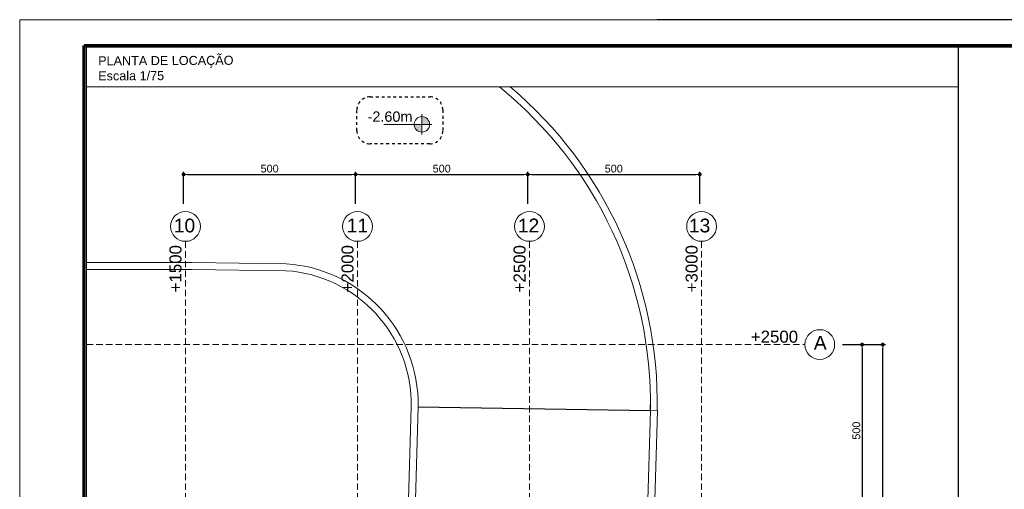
# Model space of a CAD drawing. Header units: millimetres. Extents: x 83 to 471, y -739 to 93.
# Tile 146 of 185: x 129 to 167, y -111 to -93. Entities that reach past the tile are written whole.
import ezdxf
from ezdxf.enums import TextEntityAlignment as Align

# ---------------------------------------------------------------- set-up
doc = ezdxf.new("R2010")
doc.units = ezdxf.units.MM
for name, pattern in [('CYPE_RAYA', [0.225, 0.1125, -0.1125]), ('CYPE_RAYAPUNTOPUNTO', [0.45, 0.225, -0.075, 0, -0.075, 0, -0.075]), ('TRAZO_HUECO', [0.75, 0.5, -0.25])]:
    doc.linetypes.add(name, pattern=pattern)
for name, color, linetype, lineweight in [('__MAGNUS.Cota', 30, 'Continuous', 9), ('__MAGNUS.Margem', 7, 'Continuous', 70), ('__MAGNUS.Selo', 7, 'Continuous', 30), ('A-FLOR', 7, 'Continuous', 9), ('COTA', 7, 'Continuous', 20), ('COTA_FORMAS', 7, 'CYPE_RAYAPUNTOPUNTO', 0), ('COTAS', 250, 'Continuous', 5), ('COTAS_REF_LINHAS', 7, 'Continuous', 20), ('PECA_COMPLETA', 7, 'Continuous', 0)]:
    doc.layers.add(name, color=color, linetype=linetype, lineweight=lineweight)
doc.layers.add('PGCR_Arq_TEXTO', color=7, linetype='Continuous')
doc.styles.add('Arial', font='arial.ttf')
doc.styles.add('Arial Narrow', font='ARIALN.TTF')
doc.dimstyles.new('Copy of UM_75.000000', dxfattribs={"dimtxt": 0.3, "dimasz": 0.15, "dimexe": 0.1, "dimexo": 0.3, "dimgap": 0.07, "dimtad": 1, "dimdec": 0, "dimlfac": 75, "dimzin": 0, "dimdsep": 46, "dimtxsty": 'Arial', "dimblk": 'DOT', "dimcen": 0.09, "dimdle": 0.1, "dimclrd": 30, "dimclre": 30, "dimclrt": 7, "dimadec": 1, "dimazin": 2, "dimtfac": 1, "dimtdec": 0, "dimtofl": 0, "dimtmove": 0, "dimatfit": 3, "dimldrblk": 'DOT', "dimfxl": 1, "dimtolj": 1, "dimarcsym": 0})

# ---------------------------------------------------------------- blocks, each defined once
blk = doc.blocks.new('*U1868')
at = {"layer": '__MAGNUS.Margem', "lineweight": 9}
for p, q in [((-657.92, -12.28), (-657.92, 828.72)), ((-657.92, 828.72), (183.08, 828.72))]:
    blk.add_line(p, q, dxfattribs=at)
at = {"layer": '__MAGNUS.Margem', "linetype": 'Continuous'}
for p, q in [((-632.92, -2.28), (-632.92, 818.72)), ((-632.92, 818.72), (173.08, 818.72))]:
    blk.add_line(p, q, dxfattribs=at)
at = {"layer": '__MAGNUS.Selo', "style": 'Arial Narrow', "width": 1}
for tag, height, p in [('PROPRIETÁRIO', 3.4, (17.21, 48.91)), ('EDIFICAÇÃORESIDENCIAL', 3.4, (17.21, 40.61)), ('ESTRUTURAL', 3.4, (17.8, 20.69)), ('ANTEPROJETO', 2.43, (111.69, 13.5)), ('ARQ01/01', 5.5, (139.44, 9.5)), ('INDICADA', 2.43, (111.53, 8))]:
    blk.add_attdef(tag, text='', height=height, dxfattribs=at).set_placement(p, align=Align.MIDDLE_LEFT)
at = {"layer": '__MAGNUS.Selo', "lineweight": 30, "flags": 104}
for tag, p in [('ENDEREÇODAOBRA', (17.21, 33.54)), ('ENDEREÇODAOBRA', (17.21, 27.87)), ('TÍTULO', (17.21, 10.8))]:
    blk.add_attdef(tag, text='', height=3.4, dxfattribs=at).set_placement(p, align=Align.MIDDLE_LEFT)
blk = doc.blocks.new('_DOT')
at = {"layer": '__MAGNUS.Cota', "linetype": 'ByBlock'}
blk.add_line((-0.5, 0), (-1, 0), dxfattribs=at)
at = {"layer": '__MAGNUS.Cota', "linetype": 'ByBlock', "const_width": 0.5}
blk.add_lwpolyline([(-0.25, 0, 1), (0.25, 0, 1)], format="xyb", close=True, dxfattribs=at)
blk = doc.blocks.new('*D572')
at = {"layer": 'COTAS', "color": 30, "lineweight": -2}
for p, q in [((135.188, -100.087), (135.188, -98.847)), ((135.338, -98.947), (141.704, -98.947)), ((141.854, -100.087), (141.854, -98.847))]:
    blk.add_line(p, q, dxfattribs=at)
at = {"layer": 'Defpoints', "color": 0}
for p in [(141.854, -98.947), (135.188, -100.387), (141.854, -100.387)]:
    blk.add_point(p, dxfattribs=at)
at = {"layer": 'COTAS', "color": 30, "linetype": 'ByBlock', "lineweight": -2, "xscale": 0.15, "yscale": 0.15, "zscale": 0.15, "rotation": 180}
blk.add_blockref('_DOT', (135.188, -98.947), dxfattribs=at)
at = {"layer": 'COTAS', "color": 30, "linetype": 'ByBlock', "lineweight": -2, "xscale": 0.15, "yscale": 0.15, "zscale": 0.15}
blk.add_blockref('_DOT', (141.854, -98.947), dxfattribs=at)
at = {"layer": 'COTAS', "color": 7, "insert": (138.521, -98.724), "char_height": 0.3, "attachment_point": 5, "style": 'Arial'}
blk.add_mtext('\\A1;500', dxfattribs=at)
blk = doc.blocks.new('*D573')
at = {"layer": 'COTAS', "color": 30, "lineweight": -2}
for p, q in [((141.854, -100.087), (141.854, -98.847)), ((142.004, -98.947), (148.371, -98.947)), ((148.521, -100.087), (148.521, -98.847))]:
    blk.add_line(p, q, dxfattribs=at)
at = {"layer": 'Defpoints', "color": 0}
for p in [(148.521, -98.947), (141.854, -100.387), (148.521, -100.387)]:
    blk.add_point(p, dxfattribs=at)
at = {"layer": 'COTAS', "color": 30, "linetype": 'ByBlock', "lineweight": -2, "xscale": 0.15, "yscale": 0.15, "zscale": 0.15, "rotation": 180}
blk.add_blockref('_DOT', (141.854, -98.947), dxfattribs=at)
at = {"layer": 'COTAS', "color": 30, "linetype": 'ByBlock', "lineweight": -2, "xscale": 0.15, "yscale": 0.15, "zscale": 0.15}
blk.add_blockref('_DOT', (148.521, -98.947), dxfattribs=at)
at = {"layer": 'COTAS', "color": 7, "insert": (145.188, -98.724), "char_height": 0.3, "attachment_point": 5, "style": 'Arial'}
blk.add_mtext('\\A1;500', dxfattribs=at)
blk = doc.blocks.new('*D574')
at = {"layer": 'COTAS', "color": 30, "lineweight": -2}
for p, q in [((148.521, -100.087), (148.521, -98.847)), ((148.671, -98.947), (155.038, -98.947)), ((155.188, -100.087), (155.188, -98.847))]:
    blk.add_line(p, q, dxfattribs=at)
at = {"layer": 'Defpoints', "color": 0}
for p in [(155.188, -98.947), (148.521, -100.387), (155.188, -100.387)]:
    blk.add_point(p, dxfattribs=at)
at = {"layer": 'COTAS', "color": 30, "linetype": 'ByBlock', "lineweight": -2, "xscale": 0.15, "yscale": 0.15, "zscale": 0.15, "rotation": 180}
blk.add_blockref('_DOT', (148.521, -98.947), dxfattribs=at)
at = {"layer": 'COTAS', "color": 30, "linetype": 'ByBlock', "lineweight": -2, "xscale": 0.15, "yscale": 0.15, "zscale": 0.15}
blk.add_blockref('_DOT', (155.188, -98.947), dxfattribs=at)
at = {"layer": 'COTAS', "color": 7, "insert": (151.854, -98.724), "char_height": 0.3, "attachment_point": 5, "style": 'Arial'}
blk.add_mtext('\\A1;500', dxfattribs=at)
blk = doc.blocks.new('*D575')
at = {"layer": 'COTAS', "color": 30, "lineweight": -2}
for p, q in [((160.714, -105.539), (161.578, -105.539)), ((161.478, -105.689), (161.478, -112.055)), ((160.714, -112.205), (161.578, -112.205))]:
    blk.add_line(p, q, dxfattribs=at)
at = {"layer": 'Defpoints', "color": 0}
for p in [(160.414, -105.539), (160.414, -112.205), (161.478, -112.205)]:
    blk.add_point(p, dxfattribs=at)
at = {"layer": 'COTAS', "color": 30, "linetype": 'ByBlock', "lineweight": -2, "xscale": 0.15, "yscale": 0.15, "zscale": 0.15}
for p, rotation in [((161.478, -105.539), 90), ((161.478, -112.205), 270)]:
    blk.add_blockref('_DOT', p, dxfattribs=dict(at, rotation=rotation))
at = {"layer": 'COTAS', "color": 7, "insert": (161.255, -108.872), "char_height": 0.3, "attachment_point": 5, "rotation": 90, "style": 'Arial'}
blk.add_mtext('\\A1;500', dxfattribs=at)
blk = doc.blocks.new('*D586')
at = {"layer": 'COTAS', "color": 30, "lineweight": -2}
for p, q in [((160.714, -105.539), (162.378, -105.539)), ((162.278, -138.722), (162.278, -105.689)), ((160.76, -138.872), (162.378, -138.872))]:
    blk.add_line(p, q, dxfattribs=at)
at = {"layer": 'Defpoints', "color": 0}
for p in [(160.414, -105.539), (162.278, -105.539), (160.46, -138.872)]:
    blk.add_point(p, dxfattribs=at)
at = {"layer": 'COTAS', "color": 30, "linetype": 'ByBlock', "lineweight": -2, "xscale": 0.15, "yscale": 0.15, "zscale": 0.15}
for p, rotation in [((162.278, -105.539), 90), ((162.278, -138.872), 270)]:
    blk.add_blockref('_DOT', p, dxfattribs=dict(at, rotation=rotation))
at = {"layer": 'COTAS', "color": 7, "insert": (162.055, -122.205), "char_height": 0.3, "attachment_point": 5, "rotation": 90, "style": 'Arial'}
blk.add_mtext('\\A1;2500', dxfattribs=at)
blk = doc.blocks.new('ililil')
at = {"layer": 'COTA', "linetype": 'ByBlock'}
h = blk.add_hatch(color=1, dxfattribs=at)
h.dxf.hatch_style = 1
h.paths.add_polyline_path([(0.1125, 0), (0, 0), (0, -0.1125, 0.414213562), (0.1125, 0)])
h.paths.add_polyline_path([(0, 0), (0, 0.1125, 0.414213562), (-0.1125, 0), (0, 0)])
at = {"layer": 'COTA', "color": 1}
for p, q in [((0, 0.14625), (0, -0.551175)), ((0.14625, 0), (-0.14625, 0))]:
    blk.add_line(p, q, dxfattribs=at)
at = {"layer": 'COTA', "color": 1, "linetype": 'ByBlock'}
blk.add_circle((0, 0), 0.1125, dxfattribs=at)

msp = doc.modelspace()

# ---------------------------------------------------------------- linework, layer by layer
for p, q in [((212.93664, -92.95326), (153.53664, -92.95326)), ((212.93664, -92.95326), (163.64077, -92.95326)), ((165.19852, -94.01822), (165.19852, -175.3584)), ((144.27658, -107.95244), (153.28078, -108.09661))]:
    msp.add_line(p, q)
at = {"layer": 'A-FLOR'}
for p, q in [((131.4287, -102.35818), (135.51755, -102.35951)), ((131.4287, -102.62485), (135.51798, -102.62617)), ((131.4287, -102.62485), (135.51682, -102.62617)), ((135.51755, -102.35949), (139.15758, -102.40964)), ((135.51682, -102.62617), (139.14716, -102.67619)), ((153.27201, -107.55032), (153.28078, -108.09661)), ((144.00992, -107.94817), (142.09636, -170.73006)), ((144.27658, -107.95244), (142.36008, -170.83081)), ((153.54744, -108.10088), (151.71157, -168.33418)), ((152.06602, -147.95185), (153.28078, -108.09661)), ((153.54744, -108.10088), (153.28078, -108.09661))]:
    msp.add_line(p, q, dxfattribs=at)
for centre, radius, start, end in [((137.5407, -107.80303), 15.73333, 358.931349, 51.091076), ((137.5407, -107.80303), 16, 358.933871, 49.922674), ((138.80908, -107.86667), 5.46814, 359.101283, 86.345892), ((138.80908, -107.86667), 5.20148, 359.102238, 86.273361)]:
    msp.add_arc(centre, radius, start, end, dxfattribs=at)
at = {"layer": 'COTA_FORMAS', "linetype": 'TRAZO_HUECO', "ltscale": 0.5}
for p, q in [((135.25836, -101.53856), (135.25836, -175.3584)), ((141.92502, -101.53856), (141.92502, -175.3584)), ((148.59169, -101.53856), (148.59169, -175.3584)), ((155.25836, -101.53856), (155.25836, -175.3584)), ((131.4287, -105.53856), (159.25836, -105.53856))]:
    msp.add_line(p, q, dxfattribs=at)
at = {"layer": 'COTAS_REF_LINHAS', "color": 7}
for centre in [(135.25836, -100.96079), (141.92502, -100.96079), (148.59169, -100.96079), (155.25836, -100.96079), (159.83613, -105.53856)]:
    msp.add_circle(centre, 0.57778, dxfattribs=at)
at = {"layer": 'PECA_COMPLETA'}
for points in [[(194.51797, -175.3584), (131.4287, -175.3584), (131.4287, -94.01822), (194.51797, -94.01822)], [(131.4287, -94.01822), (165.19852, -94.01822), (165.19852, -95.56021), (131.4287, -95.56021)]]:
    msp.add_lwpolyline(points, close=True, dxfattribs=at)
at = {"layer": 'PECA_COMPLETA', "linetype": 'CYPE_RAYA', "lineweight": 30}
msp.add_lwpolyline([(142.41209, -95.94201), (144.72561, -95.94201, -0.41421356), (145.23536, -96.45176), (145.23536, -97.25398, -0.41421356), (144.72561, -97.76374), (142.41209, -97.76374, -0.41421356), (141.90233, -97.25398), (141.90233, -96.45176, -0.41421356)], format="xyb", close=True, dxfattribs=at)

# ---------------------------------------------------------------- block references
at = {"layer": '__MAGNUS.Selo', "color": 7, "true_color": 0xffffff, "xscale": 0.0999999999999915, "yscale": 0.0999999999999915, "zscale": 0.0999999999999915}
msp.add_blockref('*U1868', (194.62889, -175.82522), dxfattribs=at)
at = {"layer": 'COTAS', "xscale": 2.666666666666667, "yscale": 2.666666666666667, "zscale": 2.666666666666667, "rotation": 270}
msp.add_blockref('ililil', (144.421, -97.00752), dxfattribs=at)

# ---------------------------------------------------------------- texts
at = {"layer": 'COTAS', "lineweight": 9, "style": 'Arial'}
msp.add_text('-2.60m', height=0.4, dxfattribs=at).set_placement((143.18544, -96.90687), align=Align.CENTER)
at = {"layer": 'COTAS_REF_LINHAS', "color": 7, "style": 'Arial'}
for s, height, p in [('10', 0.533333, (134.80696, -101.19276)), ('11', 0.533333, (141.50716, -101.19276)), ('12', 0.533333, (148.13623, -101.19276)), ('13', 0.533333, (154.76569, -101.19276)), ('A', 0.53333, (159.60718, -105.73452))]:
    msp.add_text(s, height=height, dxfattribs=at).set_placement(p)
at = {"layer": 'COTAS_REF_LINHAS', "color": 7, "char_height": 0.466667, "width": 0.2488889, "attachment_point": 3, "rotation": 90, "style": 'Arial'}
for s, insert in [('+1500', (134.6383, -101.68458)), ('+2000', (141.30497, -101.68458)), ('+2500', (147.97163, -101.68458)), ('+3000', (154.6383, -101.68458))]:
    msp.add_mtext(s, dxfattribs=dict(at, insert=insert))
at = {"layer": 'COTAS_REF_LINHAS', "color": 7, "insert": (158.99676, -104.99894), "char_height": 0.466667, "attachment_point": 3, "style": 'Arial'}
msp.add_mtext('+2500', dxfattribs=at)
at = {"layer": 'PGCR_Arq_TEXTO', "insert": (131.88051, -95.30942), "char_height": 0.35, "width": 18.5220566, "attachment_point": 7, "rotation": 0.229093, "style": 'Arial'}
msp.add_mtext('\\A1;\\pxt14;PLANTA DE LOCAÇÃO \\P\\ptz;Escala 1/75', dxfattribs=at)

# ---------------------------------------------------------------- dimensions: what is measured, and where the dimension line sits
at = {"layer": 'COTAS'}
for base, p1, p2, picture, middle in [((141.85426, -98.94671), (135.18759, -100.38736), (141.85426, -100.38736), '*D572', (138.52093, -98.72353)), ((148.52093, -98.94671), (141.85426, -100.38736), (148.52093, -100.38736), '*D573', (145.18759, -98.72353)), ((155.18759, -98.94671), (148.52093, -100.38736), (155.18759, -100.38736), '*D574', (151.85426, -98.72353))]:
    dim = msp.add_linear_dim(base=base, p1=p1, p2=p2, dimstyle='Copy of UM_75.000000', dxfattribs=at)
    dim.commit()
    dim.dimension.update_dxf_attribs({"geometry": picture, "text_midpoint": middle})
for base, p1, p2, picture, middle in [((161.47772, -112.20523), (160.41391, -105.53856), (160.41391, -112.20523), '*D575', (161.25455, -108.8719)), ((162.27787, -105.53856), (160.45962, -138.8719), (160.41391, -105.53856), '*D586', (162.0547, -122.20523))]:
    dim = msp.add_linear_dim(base=base, p1=p1, p2=p2, angle=90, dimstyle='Copy of UM_75.000000', dxfattribs=at)
    dim.commit()
    dim.dimension.update_dxf_attribs({"geometry": picture, "text_midpoint": middle})

doc.saveas('drawing.dxf')
